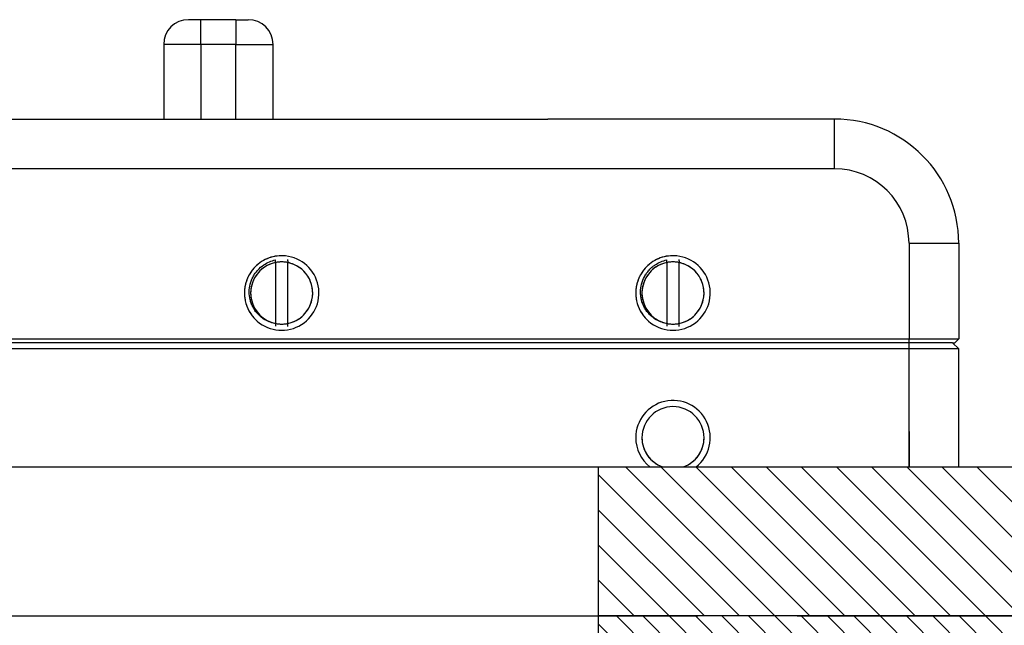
# Model space of a CAD drawing. Extents: x -1763 to 4575, y -3429 to 1051.
# Tile 37 of 193: x 25 to 104, y -2461 to -2412. Entities that reach past the tile are written whole.
import ezdxf

# ---------------------------------------------------------------- set-up
doc = ezdxf.new("R2010")
doc.units = 0
doc.linetypes.add('DASHED', pattern=[15, 7, -8])
doc.layers.get('0').update_dxf_attribs({"linetype": 'CONTINUOUS'})
doc.layers.add('1', color=7, linetype='CONTINUOUS')

# ---------------------------------------------------------------- blocks, each defined once
blk = doc.blocks.new('Z-STACK', base_point=(-660.966, -2613.082))
at = {"layer": '1', "linetype": 'CONTINUOUS'}
h = blk.add_hatch(dxfattribs=at)
h.set_pattern_fill('USER', color=4, scale=2, angle=315, pattern_type=0)
h.set_pattern_definition([(315, (0, 400), (1.4142136, 1.4142136), [])])
h.paths.add_polyline_path([(71.397, -2448.268), (110.397, -2448.268), (111.997, -2448.268), (111.997, -2459.268), (124.397, -2459.268), (124.397, -2454.068), (124.397, -2453.968), (124.397, -2448.268), (127.537, -2448.268), (128.537, -2449.268), (128.537, -2459.868), (110.397, -2459.868), (110.397, -2460.268), (71.397, -2460.268)])
h = blk.add_hatch(dxfattribs=at)
h.set_pattern_fill('USER', color=2, scale=1.5, angle=315, pattern_type=0)
h.set_pattern_definition([(315, (0, 400), (1.0606602, 1.0606602), [])])
edge = h.paths.add_edge_path()
edge.add_line((111.497, -2460.268), (115.997, -2460.268))
edge.add_line((115.997, -2460.268), (120.397, -2460.268))
edge.add_line((120.397, -2460.268), (121.797, -2460.268))
edge.add_line((121.797, -2460.268), (121.806, -2460.268))
edge.add_line((121.806, -2460.268), (121.806, -2462.368))
edge.add_spline(control_points=[(121.806, -2462.368), (121.572, -2462.601), (121.103, -2463.068), (120.635, -2463.535), (120.402, -2463.768)], knot_values=[0, 0, 0, 0, 0.991593, 1.983187, 1.983187, 1.983187, 1.983187], degree=3, periodic=0)
edge.add_line((120.402, -2463.768), (120.397, -2463.768))
edge.add_line((120.397, -2463.768), (118.442, -2463.768))
edge.add_line((118.442, -2463.768), (117.442, -2463.768))
edge.add_line((117.442, -2463.768), (117.393, -2463.768))
edge.add_line((117.393, -2463.768), (114.968, -2463.768))
edge.add_line((114.968, -2463.768), (114.846, -2463.768))
edge.add_line((114.846, -2463.768), (114.096, -2463.768))
edge.add_line((114.096, -2463.768), (114.096, -2463.768))
edge.add_line((114.096, -2463.768), (114.076, -2463.768))
edge.add_line((114.076, -2463.768), (112.696, -2463.768))
edge.add_line((112.696, -2463.768), (112.635, -2463.768))
edge.add_line((112.635, -2463.768), (111.817, -2463.768))
edge.add_line((111.817, -2463.768), (111.635, -2463.768))
edge.add_line((111.635, -2463.768), (111.221, -2463.768))
edge.add_line((111.221, -2463.768), (110.596, -2463.768))
edge.add_line((110.596, -2463.768), (110.596, -2463.768))
edge.add_line((110.596, -2463.768), (110.576, -2463.768))
edge.add_line((110.576, -2463.768), (110.221, -2463.768))
edge.add_line((110.221, -2463.768), (109.196, -2463.768))
edge.add_line((109.196, -2463.768), (107.758, -2463.768))
edge.add_line((107.758, -2463.768), (107.096, -2463.768))
edge.add_line((107.096, -2463.768), (107.096, -2463.768))
edge.add_line((107.096, -2463.768), (107.076, -2463.768))
edge.add_line((107.076, -2463.768), (106.758, -2463.768))
edge.add_line((106.758, -2463.768), (105.696, -2463.768))
edge.add_line((105.696, -2463.768), (104.294, -2463.768))
edge.add_line((104.294, -2463.768), (103.596, -2463.768))
edge.add_line((103.596, -2463.768), (103.596, -2463.768))
edge.add_line((103.596, -2463.768), (103.576, -2463.768))
edge.add_line((103.576, -2463.768), (103.294, -2463.768))
edge.add_line((103.294, -2463.768), (102.721, -2463.768))
edge.add_line((102.721, -2463.768), (102.196, -2463.768))
edge.add_line((102.196, -2463.768), (101.58, -2463.768))
edge.add_line((101.58, -2463.768), (101.508, -2463.768))
edge.add_line((101.508, -2463.768), (101.387, -2463.768))
edge.add_line((101.387, -2463.768), (101.326, -2463.768))
edge.add_line((101.326, -2463.768), (101.08, -2463.768))
edge.add_line((101.08, -2463.768), (100.826, -2463.768))
edge.add_line((100.826, -2463.768), (100.643, -2463.768))
edge.add_line((100.643, -2463.768), (99.564, -2463.768))
edge.add_line((99.564, -2463.768), (99.397, -2463.768))
edge.add_line((99.397, -2463.768), (98.432, -2463.768))
edge.add_line((98.432, -2463.768), (98.197, -2463.768))
edge.add_line((98.197, -2463.768), (97.432, -2463.768))
edge.add_line((97.432, -2463.768), (96.397, -2463.768))
edge.add_line((96.397, -2463.768), (91.215, -2463.768))
edge.add_line((91.215, -2463.768), (90.468, -2463.768))
edge.add_line((90.468, -2463.768), (90.215, -2463.768))
edge.add_line((90.215, -2463.768), (89.005, -2463.768))
edge.add_line((89.005, -2463.768), (88.041, -2463.768))
edge.add_line((88.041, -2463.768), (87.92, -2463.768))
edge.add_line((87.92, -2463.768), (87.205, -2463.768))
edge.add_line((87.205, -2463.768), (86.802, -2463.768))
edge.add_line((86.802, -2463.768), (86.136, -2463.768))
edge.add_line((86.136, -2463.768), (85.793, -2463.768))
edge.add_line((85.793, -2463.768), (85.002, -2463.768))
edge.add_line((85.002, -2463.768), (84.892, -2463.768))
edge.add_line((84.892, -2463.768), (84.736, -2463.768))
edge.add_line((84.736, -2463.768), (84.599, -2463.768))
edge.add_line((84.599, -2463.768), (84.597, -2463.768))
edge.add_line((84.597, -2463.768), (84.576, -2463.768))
edge.add_line((84.576, -2463.768), (84.397, -2463.768))
edge.add_line((84.397, -2463.768), (83.993, -2463.768))
edge.add_line((83.993, -2463.768), (83.986, -2463.768))
edge.add_line((83.986, -2463.768), (83.696, -2463.768))
edge.add_line((83.696, -2463.768), (83.406, -2463.768))
edge.add_line((83.406, -2463.768), (83.397, -2463.768))
edge.add_line((83.397, -2463.768), (83.197, -2463.768))
edge.add_line((83.197, -2463.768), (82.931, -2463.768))
edge.add_line((82.931, -2463.768), (82.799, -2463.768))
edge.add_line((82.799, -2463.768), (82.586, -2463.768))
edge.add_line((82.586, -2463.768), (82.488, -2463.768))
edge.add_line((82.488, -2463.768), (82.397, -2463.768))
edge.add_line((82.397, -2463.768), (82.046, -2463.768))
edge.add_line((82.046, -2463.768), (81.896, -2463.768))
edge.add_line((81.896, -2463.768), (81.836, -2463.768))
edge.add_line((81.836, -2463.768), (81.6, -2463.768))
edge.add_line((81.6, -2463.768), (81.531, -2463.768))
edge.add_line((81.531, -2463.768), (81.255, -2463.768))
edge.add_line((81.255, -2463.768), (81.097, -2463.768))
edge.add_line((81.097, -2463.768), (81.076, -2463.768))
edge.add_line((81.076, -2463.768), (80.888, -2463.768))
edge.add_line((80.888, -2463.768), (80.688, -2463.768))
edge.add_line((80.688, -2463.768), (80.597, -2463.768))
edge.add_line((80.597, -2463.768), (80.501, -2463.768))
edge.add_line((80.501, -2463.768), (80.436, -2463.768))
edge.add_line((80.436, -2463.768), (80.397, -2463.768))
edge.add_line((80.397, -2463.768), (80.246, -2463.768))
edge.add_line((80.246, -2463.768), (79.8, -2463.768))
edge.add_line((79.8, -2463.768), (79.773, -2463.768))
edge.add_line((79.773, -2463.768), (79.697, -2463.768))
edge.add_line((79.697, -2463.768), (79.636, -2463.768))
edge.add_line((79.636, -2463.768), (79.503, -2463.768))
edge.add_line((79.503, -2463.768), (79.488, -2463.768))
edge.add_line((79.488, -2463.768), (79.272, -2463.768))
edge.add_line((79.272, -2463.768), (79.094, -2463.768))
edge.add_line((79.094, -2463.768), (79.064, -2463.768))
edge.add_line((79.064, -2463.768), (78.931, -2463.768))
edge.add_line((78.931, -2463.768), (78.846, -2463.768))
edge.add_line((78.846, -2463.768), (78.701, -2463.768))
edge.add_line((78.701, -2463.768), (78.679, -2463.768))
edge.add_line((78.679, -2463.768), (78.597, -2463.768))
edge.add_line((78.597, -2463.768), (78.513, -2463.768))
edge.add_line((78.513, -2463.768), (78.236, -2463.768))
edge.add_line((78.236, -2463.768), (77.973, -2463.768))
edge.add_line((77.973, -2463.768), (77.872, -2463.768))
edge.add_line((77.872, -2463.768), (77.704, -2463.768))
edge.add_line((77.704, -2463.768), (77.703, -2463.768))
edge.add_line((77.703, -2463.768), (77.5, -2463.768))
edge.add_line((77.5, -2463.768), (77.446, -2463.768))
edge.add_line((77.446, -2463.768), (77.397, -2463.768))
edge.add_line((77.397, -2463.768), (77.294, -2463.768))
edge.add_line((77.294, -2463.768), (77.264, -2463.768))
edge.add_line((77.264, -2463.768), (77.219, -2463.768))
edge.add_line((77.219, -2463.768), (77.055, -2463.768))
edge.add_line((77.055, -2463.768), (76.904, -2463.768))
edge.add_line((76.904, -2463.768), (76.713, -2463.768))
edge.add_line((76.713, -2463.768), (76.526, -2463.768))
edge.add_line((76.526, -2463.768), (76.304, -2463.768))
edge.add_line((76.304, -2463.768), (76.296, -2463.768))
edge.add_line((76.296, -2463.768), (76.256, -2463.768))
edge.add_line((76.256, -2463.768), (75.982, -2463.768))
edge.add_line((75.982, -2463.768), (75.897, -2463.768))
edge.add_line((75.897, -2463.768), (75.772, -2463.768))
edge.add_line((75.772, -2463.768), (75.7, -2463.768))
edge.add_line((75.7, -2463.768), (75.655, -2463.768))
edge.add_line((75.655, -2463.768), (75.617, -2463.768))
edge.add_line((75.617, -2463.768), (75.419, -2463.768))
edge.add_line((75.419, -2463.768), (75.343, -2463.768))
edge.add_line((75.343, -2463.768), (75.227, -2463.768))
edge.add_line((75.227, -2463.768), (75.104, -2463.768))
edge.add_line((75.104, -2463.768), (74.896, -2463.768))
edge.add_line((74.896, -2463.768), (74.856, -2463.768))
edge.add_line((74.856, -2463.768), (74.838, -2463.768))
edge.add_line((74.838, -2463.768), (74.745, -2463.768))
edge.add_line((74.745, -2463.768), (74.726, -2463.768))
edge.add_line((74.726, -2463.768), (74.438, -2463.768))
edge.add_line((74.438, -2463.768), (74.372, -2463.768))
edge.add_line((74.372, -2463.768), (74.195, -2463.768))
edge.add_line((74.195, -2463.768), (74.182, -2463.768))
edge.add_line((74.182, -2463.768), (73.992, -2463.768))
edge.add_line((73.992, -2463.768), (73.94, -2463.768))
edge.add_line((73.94, -2463.768), (73.856, -2463.768))
edge.add_line((73.856, -2463.768), (73.817, -2463.768))
edge.add_line((73.817, -2463.768), (73.688, -2463.768))
edge.add_line((73.688, -2463.768), (73.543, -2463.768))
edge.add_line((73.543, -2463.768), (73.468, -2463.768))
edge.add_line((73.468, -2463.768), (73.438, -2463.768))
edge.add_line((73.438, -2463.768), (73.427, -2463.768))
edge.add_line((73.427, -2463.768), (73.226, -2463.768))
edge.add_line((73.226, -2463.768), (73.038, -2463.768))
edge.add_line((73.038, -2463.768), (72.945, -2463.768))
edge.add_line((72.945, -2463.768), (72.807, -2463.768))
edge.add_line((72.807, -2463.768), (72.797, -2463.768))
edge.add_line((72.797, -2463.768), (72.795, -2463.768))
edge.add_line((72.795, -2463.768), (72.62, -2463.768))
edge.add_line((72.62, -2463.768), (72.585, -2463.768))
edge.add_line((72.585, -2463.768), (72.164, -2463.768))
edge.add_line((72.164, -2463.768), (72.14, -2463.768))
edge.add_line((72.14, -2463.768), (72.096, -2463.768))
edge.add_line((72.096, -2463.768), (72.093, -2463.768))
edge.add_line((72.093, -2463.768), (72.088, -2463.768))
edge.add_line((72.088, -2463.768), (72.061, -2463.768))
edge.add_line((72.061, -2463.768), (72.056, -2463.768))
edge.add_line((72.056, -2463.768), (71.898, -2463.768))
edge.add_line((71.898, -2463.768), (71.826, -2463.768))
edge.add_line((71.826, -2463.768), (71.668, -2463.768))
edge.add_line((71.668, -2463.768), (71.397, -2463.768))
edge.add_line((71.397, -2463.768), (71.397, -2463.768))
edge.add_line((71.397, -2463.768), (71.397, -2460.268))
edge.add_line((71.397, -2460.268), (72.397, -2460.268))
edge.add_line((72.397, -2460.268), (92.577, -2460.268))
edge.add_line((92.577, -2460.268), (97.397, -2460.268))
edge.add_line((97.397, -2460.268), (103.615, -2460.268))
edge.add_line((103.615, -2460.268), (109.804, -2460.268))
edge.add_line((109.804, -2460.268), (111.497, -2460.268))
at = {"color": 7, "linetype": 'CONTINUOUS'}
for p, q in [((39.397, -2412.268), (38.397, -2412.268)), ((39.397, -2414.268), (39.397, -2412.268)), ((42.199, -2412.268), (39.397, -2412.268)), ((42.199, -2412.268), (43.199, -2412.268)), ((42.199, -2412.268), (42.199, -2414.268)), ((39.397, -2414.268), (36.397, -2414.268)), ((36.397, -2414.268), (36.397, -2420.268)), ((39.397, -2414.268), (39.397, -2420.268)), ((42.199, -2414.268), (39.397, -2414.268)), ((42.199, -2420.268), (42.199, -2414.268)), ((42.199, -2414.268), (45.199, -2414.268)), ((45.199, -2420.268), (45.199, -2414.268)), ((-36.058, -2420.268), (47.675, -2420.268)), ((47.675, -2420.268), (61.808, -2420.268)), ((61.808, -2420.268), (62.308, -2420.268)), ((62.308, -2420.268), (64.579, -2420.268)), ((64.579, -2420.268), (67.308, -2420.268)), ((67.736, -2420.268), (67.308, -2420.268)), ((90.397, -2420.268), (67.736, -2420.268)), ((90.397, -2424.268), (90.397, -2420.268)), ((90.397, -2424.268), (-47.603, -2424.268)), ((96.397, -2430.268), (100.397, -2430.268)), ((96.397, -2430.268), (96.397, -2437.968)), ((100.397, -2430.268), (100.397, -2437.968)), ((45.397, -2431.805), (45.397, -2431.606)), ((46.397, -2431.676), (46.397, -2431.58)), ((46.397, -2431.68), (46.397, -2431.676)), ((46.397, -2431.68), (46.397, -2431.819)), ((76.897, -2431.805), (76.897, -2431.606)), ((77.897, -2431.676), (77.897, -2431.58)), ((77.897, -2431.68), (77.897, -2431.676)), ((77.897, -2431.68), (77.897, -2431.819)), ((45.397, -2431.805), (45.397, -2431.819)), ((45.397, -2431.819), (45.397, -2436.718)), ((46.397, -2436.718), (46.397, -2431.819)), ((76.897, -2431.805), (76.897, -2431.819)), ((76.897, -2431.819), (76.897, -2436.718)), ((77.897, -2436.718), (77.897, -2431.819)), ((45.397, -2436.718), (45.397, -2436.732)), ((45.397, -2436.732), (45.397, -2436.771)), ((45.397, -2436.771), (45.397, -2436.931)), ((45.397, -2436.931), (45.397, -2436.931)), ((46.397, -2436.857), (46.397, -2436.718)), ((46.397, -2436.861), (46.397, -2436.857)), ((46.397, -2436.957), (46.397, -2436.861)), ((76.897, -2436.718), (76.897, -2436.732)), ((76.897, -2436.732), (76.897, -2436.771)), ((76.897, -2436.771), (76.897, -2436.931)), ((76.897, -2436.931), (76.897, -2436.931)), ((77.897, -2436.857), (77.897, -2436.718)), ((77.897, -2436.861), (77.897, -2436.857)), ((77.897, -2436.957), (77.897, -2436.861)), ((-53.603, -2437.968), (96.397, -2437.968)), ((96.397, -2437.968), (100.397, -2437.968)), ((96.397, -2438.268), (96.397, -2437.968)), ((100.097, -2438.268), (100.397, -2437.968)), ((96.397, -2438.768), (-53.603, -2438.768)), ((26.097, -2438.268), (16.697, -2438.268)), ((29.397, -2438.268), (26.097, -2438.268)), ((36.897, -2438.268), (29.397, -2438.268)), ((39.397, -2438.268), (36.897, -2438.268)), ((65.897, -2438.268), (39.397, -2438.268)), ((67.897, -2438.268), (65.897, -2438.268)), ((72.325, -2438.268), (67.897, -2438.268)), ((84.897, -2438.268), (72.325, -2438.268)), ((85.496, -2438.268), (84.897, -2438.268)), ((86.897, -2438.268), (85.496, -2438.268)), ((88.397, -2438.268), (86.897, -2438.268)), ((91.397, -2438.268), (88.397, -2438.268)), ((93.897, -2438.268), (91.397, -2438.268)), ((95.897, -2438.268), (93.897, -2438.268)), ((96.397, -2438.268), (95.897, -2438.268)), ((96.397, -2438.768), (96.397, -2438.268)), ((99.897, -2438.268), (96.397, -2438.268)), ((100.397, -2438.768), (96.397, -2438.768)), ((96.397, -2445.418), (96.397, -2438.768)), ((99.897, -2438.268), (100.397, -2438.768)), ((99.897, -2438.268), (100.097, -2438.268)), ((100.397, -2448.268), (100.397, -2438.768)), ((96.397, -2448.268), (96.397, -2445.418))]:
    blk.add_line(p, q, dxfattribs=at)
at = {"color": 7, "linetype": 'DASHED'}
for p, q in [((-36.058, -2420.268), (47.675, -2420.268)), ((-36.058, -2420.268), (47.675, -2420.268)), ((47.675, -2420.268), (61.808, -2420.268)), ((47.675, -2420.268), (61.808, -2420.268)), ((61.808, -2420.268), (62.308, -2420.268)), ((61.808, -2420.268), (62.308, -2420.268)), ((61.808, -2420.268), (62.308, -2420.268)), ((62.308, -2420.268), (64.579, -2420.268)), ((64.579, -2420.268), (67.308, -2420.268)), ((67.736, -2420.268), (67.308, -2420.268)), ((46.397, -2431.676), (46.397, -2431.58)), ((46.397, -2431.68), (46.397, -2431.676)), ((77.897, -2431.676), (77.897, -2431.58)), ((77.897, -2431.68), (77.897, -2431.676)), ((45.397, -2431.805), (45.397, -2431.819)), ((76.897, -2431.805), (76.897, -2431.819)), ((45.397, -2436.718), (45.397, -2436.732)), ((45.397, -2436.732), (45.397, -2436.771)), ((45.397, -2436.771), (45.397, -2436.931)), ((46.397, -2436.857), (46.397, -2436.718)), ((46.397, -2436.861), (46.397, -2436.857)), ((46.397, -2436.957), (46.397, -2436.861)), ((76.897, -2436.718), (76.897, -2436.732)), ((76.897, -2436.732), (76.897, -2436.771)), ((76.897, -2436.771), (76.897, -2436.931)), ((77.897, -2436.857), (77.897, -2436.718)), ((77.897, -2436.861), (77.897, -2436.857)), ((77.897, -2436.957), (77.897, -2436.861)), ((26.097, -2438.268), (16.697, -2438.268)), ((29.397, -2438.268), (26.097, -2438.268)), ((36.897, -2438.268), (29.397, -2438.268)), ((39.397, -2438.268), (36.897, -2438.268)), ((39.397, -2438.268), (36.897, -2438.268)), ((65.897, -2438.268), (39.397, -2438.268)), ((65.897, -2438.268), (39.397, -2438.268)), ((67.897, -2438.268), (65.897, -2438.268)), ((67.897, -2438.268), (65.897, -2438.268)), ((72.325, -2438.268), (67.897, -2438.268)), ((72.325, -2438.268), (67.897, -2438.268)), ((84.897, -2438.268), (72.325, -2438.268)), ((84.897, -2438.268), (72.325, -2438.268)), ((85.496, -2438.268), (84.897, -2438.268)), ((85.496, -2438.268), (84.897, -2438.268)), ((86.897, -2438.268), (85.496, -2438.268)), ((86.897, -2438.268), (85.496, -2438.268)), ((88.397, -2438.268), (86.897, -2438.268)), ((88.397, -2438.268), (86.897, -2438.268)), ((91.397, -2438.268), (88.397, -2438.268)), ((91.397, -2438.268), (88.397, -2438.268)), ((93.897, -2438.268), (91.397, -2438.268)), ((93.897, -2438.268), (91.397, -2438.268)), ((95.897, -2438.268), (93.897, -2438.268)), ((96.397, -2438.268), (95.897, -2438.268)), ((99.897, -2438.268), (96.397, -2438.268)), ((96.397, -2445.418), (96.397, -2448.268)), ((96.397, -2448.268), (96.397, -2445.418))]:
    blk.add_line(p, q, dxfattribs=at)
at = {"color": 2, "linetype": 'CONTINUOUS'}
for p, q in [((13.592, -2460.268), (29.202, -2460.268)), ((29.202, -2460.268), (68.272, -2460.268)), ((68.272, -2460.268), (68.977, -2460.268)), ((68.977, -2460.268), (70.211, -2460.268)), ((70.211, -2460.268), (71.397, -2460.268)), ((71.397, -2463.768), (71.397, -2460.268)), ((71.397, -2460.268), (72.397, -2460.268))]:
    blk.add_line(p, q, dxfattribs=at)
at = {"color": 2, "linetype": 'DASHED'}
for p, q in [((72.397, -2460.268), (92.577, -2460.268)), ((92.577, -2460.268), (97.397, -2460.268)), ((97.397, -2460.268), (103.615, -2460.268)), ((103.615, -2460.268), (109.804, -2460.268))]:
    blk.add_line(p, q, dxfattribs=at)
at = {"color": 7, "linetype": 'CONTINUOUS'}
for centre, radius, start, end in [((38.397, -2414.268), 2, 90, 180), ((43.199, -2414.268), 2, 0, 90), ((90.397, -2430.268), 10, 0, 90), ((90.397, -2430.268), 6, 0, 90), ((45.897, -2434.268), 3, 84.16768, 135.6023), ((45.897, -2434.268), 3, -135.6023, 84.16768), ((77.397, -2434.268), 3, 84.16768, 135.6023), ((77.397, -2434.268), 3, -135.6023, 84.16768), ((45.897, -2434.268), 3, 135.6023, 147.21684), ((45.897, -2434.268), 2.5, 101.53696, 167.11591), ((45.897, -2434.268), 2.5, 78.46304, 101.53696), ((45.897, -2434.268), 2.5, -12.88409, 78.46304), ((77.397, -2434.268), 3, 135.6023, 147.21684), ((77.397, -2434.268), 2.5, 101.53696, 167.11591), ((77.397, -2434.268), 2.5, 78.46304, 101.53696), ((77.397, -2434.268), 2.5, -12.88409, 78.46304), ((45.897, -2434.268), 3, 161.27912, 180), ((45.897, -2434.268), 3, 147.21684, 161.27912), ((77.397, -2434.268), 3, 161.27912, 180), ((77.397, -2434.268), 3, 147.21684, 161.27912), ((45.897, -2434.268), 2.5, 167.11591, 180), ((77.397, -2434.268), 2.5, 167.11591, 180), ((45.897, -2434.268), 3, 180, -147.21684), ((45.897, -2434.268), 2.5, 180, -167.11591), ((45.897, -2434.268), 2.5, -167.11591, -101.53696), ((45.897, -2434.268), 2.5, -78.46304, -12.88409), ((77.397, -2434.268), 3, 180, -147.21684), ((77.397, -2434.268), 2.5, 180, -167.11591), ((77.397, -2434.268), 2.5, -167.11591, -101.53696), ((77.397, -2434.268), 2.5, -78.46304, -12.88409), ((45.897, -2434.268), 3, -147.21684, -135.6023), ((77.397, -2434.268), 3, -147.21684, -135.6023), ((45.897, -2434.268), 2.5, -101.53696, -78.46304), ((77.397, -2434.268), 2.5, -101.53696, -78.46304), ((77.397, -2445.918), 3, -51.56679, 180), ((77.397, -2445.918), 2.5, 0, 180), ((77.397, -2445.918), 3, 180, -128.43321), ((77.397, -2445.918), 2.5, 180, -109.94844), ((77.397, -2445.918), 2.5, -70.05156, 0)]:
    blk.add_arc(centre, radius, start, end, dxfattribs=at)
at = {"color": 7, "linetype": 'DASHED'}
for centre, radius, start, end in [((45.897, -2434.268), 3, 84.16768, 135.6023), ((45.897, -2434.268), 3, 84.16768, 135.6023), ((45.897, -2434.268), 3, -135.6023, 84.16768), ((45.897, -2434.268), 3, -135.6023, 84.16768), ((77.397, -2434.268), 3, 84.16768, 135.6023), ((77.397, -2434.268), 3, 84.16768, 135.6023), ((77.397, -2434.268), 3, -135.6023, 84.16768), ((77.397, -2434.268), 3, -135.6023, 84.16768), ((45.897, -2434.268), 3, 135.6023, 147.21684), ((45.897, -2434.268), 3, 135.6023, 147.21684), ((45.897, -2434.268), 2.5, 101.53696, 167.11591), ((45.897, -2434.268), 2.5, 101.53696, 167.11591), ((45.897, -2434.268), 2.5, 78.46304, 101.53696), ((45.897, -2434.268), 2.5, -12.88409, 78.46304), ((45.897, -2434.268), 2.5, -12.88409, 78.46304), ((77.397, -2434.268), 3, 135.6023, 147.21684), ((77.397, -2434.268), 3, 135.6023, 147.21684), ((77.397, -2434.268), 2.5, 101.53696, 167.11591), ((77.397, -2434.268), 2.5, 101.53696, 167.11591), ((77.397, -2434.268), 2.5, 78.46304, 101.53696), ((77.397, -2434.268), 2.5, -12.88409, 78.46304), ((77.397, -2434.268), 2.5, -12.88409, 78.46304), ((45.897, -2434.268), 3, 161.27912, 180), ((45.897, -2434.268), 3, 161.27912, 180), ((45.897, -2434.268), 3, 147.21684, 161.27912), ((45.897, -2434.268), 3, 147.21684, 161.27912), ((77.397, -2434.268), 3, 161.27912, 180), ((77.397, -2434.268), 3, 161.27912, 180), ((77.397, -2434.268), 3, 147.21684, 161.27912), ((77.397, -2434.268), 3, 147.21684, 161.27912), ((45.897, -2434.268), 2.5, 167.11591, 180), ((45.897, -2434.268), 2.5, 167.11591, 180), ((77.397, -2434.268), 2.5, 167.11591, 180), ((77.397, -2434.268), 2.5, 167.11591, 180), ((45.897, -2434.268), 3, 180, -147.21684), ((45.897, -2434.268), 3, 180, -147.21684), ((45.897, -2434.268), 2.5, 180, -167.11591), ((45.897, -2434.268), 2.5, 180, -167.11591), ((45.897, -2434.268), 2.5, -167.11591, -101.53696), ((45.897, -2434.268), 2.5, -167.11591, -101.53696), ((45.897, -2434.268), 2.5, -78.46304, -12.88409), ((45.897, -2434.268), 2.5, -78.46304, -12.88409), ((77.397, -2434.268), 3, 180, -147.21684), ((77.397, -2434.268), 3, 180, -147.21684), ((77.397, -2434.268), 2.5, 180, -167.11591), ((77.397, -2434.268), 2.5, 180, -167.11591), ((77.397, -2434.268), 2.5, -167.11591, -101.53696), ((77.397, -2434.268), 2.5, -167.11591, -101.53696), ((77.397, -2434.268), 2.5, -78.46304, -12.88409), ((77.397, -2434.268), 2.5, -78.46304, -12.88409), ((45.897, -2434.268), 3, -147.21684, -135.6023), ((45.897, -2434.268), 3, -147.21684, -135.6023), ((77.397, -2434.268), 3, -147.21684, -135.6023), ((77.397, -2434.268), 3, -147.21684, -135.6023), ((45.897, -2434.268), 2.5, -101.53696, -78.46304), ((77.397, -2434.268), 2.5, -101.53696, -78.46304), ((77.397, -2445.918), 2.5, 0, 180), ((77.397, -2445.918), 2.5, 0, 180), ((77.397, -2445.918), 2.5, 0, 180), ((77.397, -2445.918), 2.5, 0, 180), ((77.397, -2445.918), 2.5, 180, -109.94844), ((77.397, -2445.918), 2.5, 180, -109.94844), ((77.397, -2445.918), 2.5, 180, -109.94844), ((77.397, -2445.918), 2.5, 180, -109.94844), ((77.397, -2445.918), 2.5, -70.05156, 0), ((77.397, -2445.918), 2.5, -70.05156, 0), ((77.397, -2445.918), 2.5, -70.05156, 0), ((77.397, -2445.918), 2.5, -70.05156, 0)]:
    blk.add_arc(centre, radius, start, end, dxfattribs=at)
at = {"color": 7, "linetype": 'CONTINUOUS'}
for points, knots in [([(45.397, -2436.732), (45.19, -2436.697), (45.018, -2436.64), (44.885, -2436.586), (44.753, -2436.533), (44.59, -2436.454), (44.417, -2436.338), (44.321, -2436.273), (44.238, -2436.207), (44.167, -2436.146), (44.08, -2436.07), (44.005, -2435.994), (43.943, -2435.924), (43.88, -2435.855), (43.814, -2435.773), (43.748, -2435.679), (43.682, -2435.584), (43.628, -2435.493), (43.584, -2435.41), (43.529, -2435.306), (43.486, -2435.207), (43.453, -2435.118), (43.411, -2435.009), (43.381, -2434.906), (43.359, -2434.814), (43.307, -2434.602), (43.283, -2434.389), (43.285, -2434.182), (43.286, -2433.97), (43.313, -2433.758), (43.366, -2433.551), (43.395, -2433.438), (43.429, -2433.336), (43.463, -2433.247), (43.506, -2433.138), (43.552, -2433.041), (43.597, -2432.957), (43.648, -2432.862), (43.704, -2432.77), (43.767, -2432.682), (43.822, -2432.603), (43.889, -2432.516), (43.97, -2432.428), (44.115, -2432.267), (44.28, -2432.125), (44.46, -2432.004), (44.743, -2431.813), (45.061, -2431.678), (45.397, -2431.606)], [0.501729, 0.501729, 0.501729, 0.501729, 1.034204, 1.034204, 1.034204, 1.564955, 1.564955, 1.564955, 1.880198, 1.880198, 1.880198, 2.195794, 2.195794, 2.195794, 2.509545, 2.509545, 2.509545, 2.824393, 2.824393, 2.824393, 3.144319, 3.144319, 3.144319, 3.462655, 3.462655, 3.462655, 4.100823, 4.100823, 4.100823, 4.737432, 4.737432, 4.737432, 5.057252, 5.057252, 5.057252, 5.37668, 5.37668, 5.37668, 5.700392, 5.700392, 5.700392, 6.025908, 6.025908, 6.025908, 6.675176, 6.675176, 6.675176, 7.69713, 7.69713, 7.69713, 7.69713]), ([(76.897, -2436.732), (76.69, -2436.697), (76.518, -2436.64), (76.385, -2436.586), (76.253, -2436.533), (76.09, -2436.454), (75.917, -2436.338), (75.84, -2436.286), (75.755, -2436.222), (75.667, -2436.146), (75.597, -2436.085), (75.52, -2436.011), (75.443, -2435.924), (75.38, -2435.855), (75.314, -2435.773), (75.248, -2435.679), (75.195, -2435.602), (75.138, -2435.512), (75.084, -2435.41), (74.985, -2435.222), (74.909, -2435.022), (74.859, -2434.814), (74.833, -2434.711), (74.815, -2434.607), (74.802, -2434.501), (74.792, -2434.411), (74.784, -2434.303), (74.785, -2434.182), (74.786, -2433.97), (74.813, -2433.758), (74.866, -2433.551), (74.918, -2433.345), (74.996, -2433.145), (75.097, -2432.957), (75.153, -2432.852), (75.211, -2432.76), (75.267, -2432.682), (75.322, -2432.603), (75.389, -2432.516), (75.47, -2432.428), (75.55, -2432.339), (75.63, -2432.263), (75.703, -2432.2), (75.793, -2432.122), (75.88, -2432.057), (75.96, -2432.004), (76.243, -2431.813), (76.561, -2431.678), (76.897, -2431.606)], [0.501729, 0.501729, 0.501729, 0.501729, 1.034204, 1.034204, 1.034204, 1.564955, 1.564955, 1.564955, 1.880198, 1.880198, 1.880198, 2.195794, 2.195794, 2.195794, 2.509545, 2.509545, 2.509545, 2.824393, 2.824393, 2.824393, 3.462351, 3.462351, 3.462351, 3.780873, 3.780873, 3.780873, 4.100819, 4.100819, 4.100819, 4.737428, 4.737428, 4.737428, 5.376383, 5.376383, 5.376383, 5.700095, 5.700095, 5.700095, 6.025611, 6.025611, 6.025611, 6.351351, 6.351351, 6.351351, 6.675178, 6.675178, 6.675178, 7.697132, 7.697132, 7.697132, 7.697132])]:
    blk.add_open_spline(points, degree=3, knots=knots, dxfattribs=at)
at = {"layer": '1', "color": 4, "linetype": 'CONTINUOUS'}
for p, q in [((21.397, -2448.268), (71.397, -2448.268)), ((71.397, -2460.268), (71.397, -2448.268)), ((71.397, -2448.268), (110.397, -2448.268)), ((110.397, -2460.268), (71.397, -2460.268))]:
    blk.add_line(p, q, dxfattribs=at)

msp = doc.modelspace()

# ---------------------------------------------------------------- block references
at = {"layer": '1'}
msp.add_blockref('Z-STACK', (-660.966, -2613.082), dxfattribs=at)

doc.saveas('drawing.dxf')
